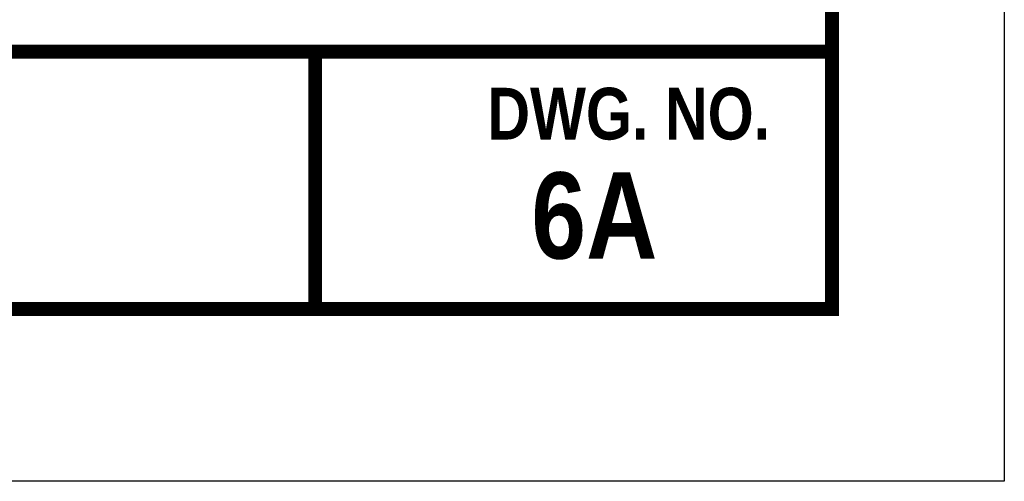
# Model space of a CAD drawing. Extents: x 0.5 to 9, y 11.5 to 22.5.
# Tile 7 of 157: x 6.1 to 9, y 11.5 to 12.8. Entities that reach past the tile are written whole.
import ezdxf
from ezdxf.enums import TextEntityAlignment as Align

# ---------------------------------------------------------------- set-up
doc = ezdxf.new("R2010")
doc.units = 0
doc.header["$MEASUREMENT"] = 0
doc.layers.get('DEFPOINTS').update_dxf_attribs({"linetype": 'CONTINUOUS'})
doc.layers.add('BORDER', color=252, linetype='CONTINUOUS')
doc.layers.add('TEXT', color=255, linetype='CONTINUOUS')
doc.styles.add('TECHNICAL', font='techb___.ttf')

msp = doc.modelspace()

# ---------------------------------------------------------------- linework, layer by layer
at = {"layer": 'BORDER', "color": 7, "const_width": 0.04}
msp.add_lwpolyline([(1, 12), (1, 22), (8.5, 22), (8.5, 12)], close=True, dxfattribs=at)
for points in [[(1, 12.74672), (8.5, 12.74672)], [(7.00001, 12.74672), (7.00001, 12)]]:
    msp.add_lwpolyline(points, dxfattribs=at)
at = {"layer": 'DEFPOINTS', "color": 3, "ltscale": 2}
msp.add_lwpolyline([(0.5, 11.5), (0.5, 22.5), (9, 22.5), (9, 11.5)], close=True, dxfattribs=at)

# ---------------------------------------------------------------- texts
at = {"layer": 'TEXT', "color": 7, "style": 'TECHNICAL'}
for s, height, p in [('DWG. NO.', 0.15, (8.32054, 12.56683)), ('6A', 0.25, (7.99296, 12.27132))]:
    msp.add_text(s, height=height, dxfattribs=at).set_placement(p, align=Align.MIDDLE_RIGHT)

doc.saveas('drawing.dxf')
